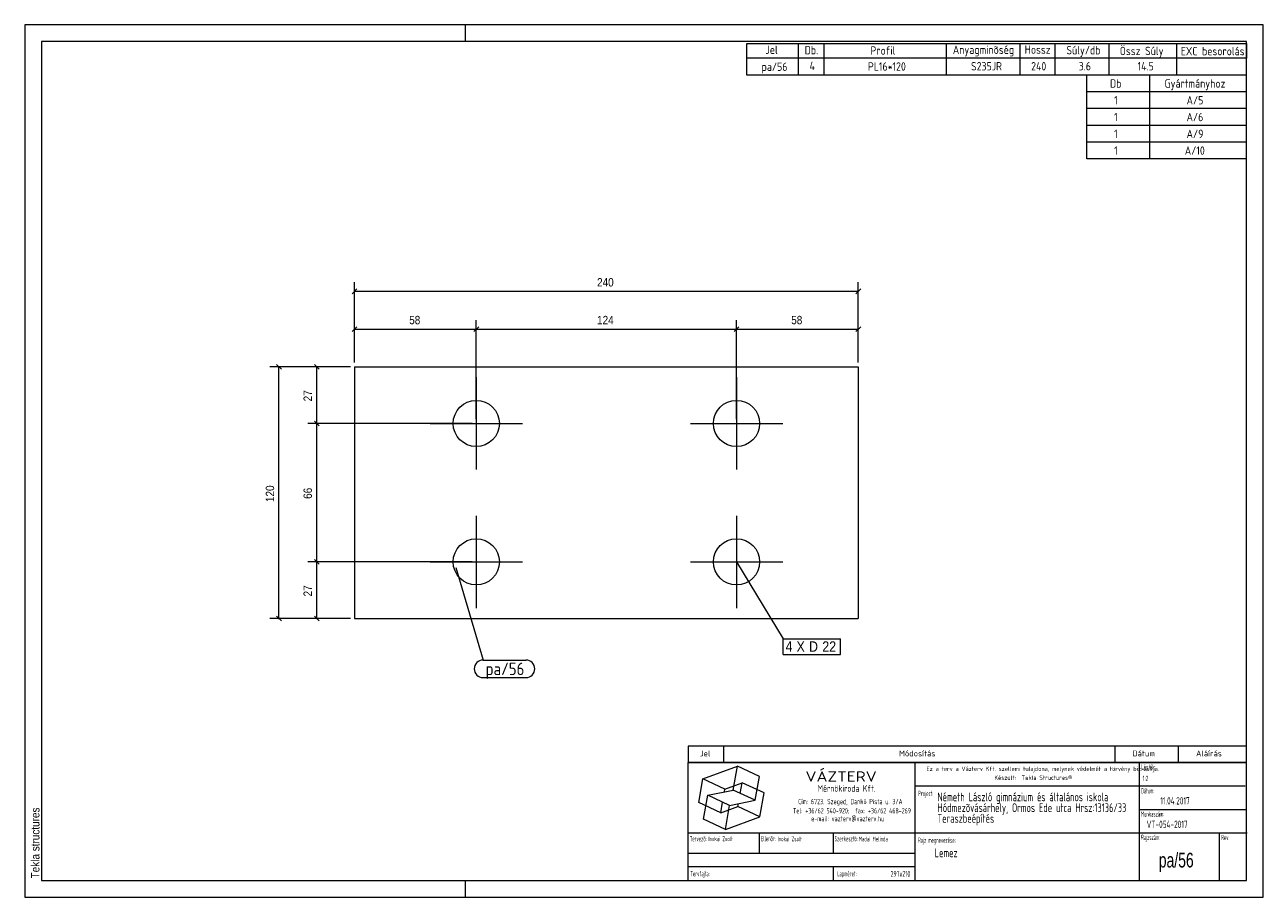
# Model space of a CAD drawing. Header units: millimetres. Extents: x 1 to 296, y 1 to 209.
import ezdxf

# ---------------------------------------------------------------- set-up
doc = ezdxf.new("R2010")
doc.units = ezdxf.units.MM
doc.linetypes.add('XKITLINE00', pattern=[0])
for name, color, linetype, lineweight in [('Bemassung', 1, 'Continuous', 0), ('Schrauben', 7, 'Continuous', 0), ('Schraubenbezeichnung', 5, 'Continuous', 0), ('Teil', 7, 'Continuous', 0), ('Text', 5, 'Continuous', 0), ('Ueberschrift', 7, 'Continuous', 0), ('Zeichnungsrahmen', 3, 'Continuous', 0)]:
    doc.layers.add(name, color=color, linetype=linetype, lineweight=lineweight)
doc.styles.add('ARIAL', font='ARIAL.TTF')
doc.styles.add('ISOCPEUR', font='ISOCPEUR.TTF')
doc.styles.add('ISOCPEUR_BOLD', font='ARIAL.TTF')
doc.styles.add('ISOCPUER', font='ARIAL.TTF')

msp = doc.modelspace()

# ---------------------------------------------------------------- linework, layer by layer
at = {"layer": 'Bemassung', "linetype": 'XKITLINE00', "lineweight": 0}
for p, q in [((79.55, 128.45), (79.55, 147.6)), ((199.55, 128.45), (199.55, 147.6)), ((80.12, 146.02), (78.98, 144.88)), ((79.55, 145.45), (199.55, 145.45)), ((200.12, 146.02), (198.98, 144.88)), ((80.12, 137.02), (78.98, 135.88)), ((79.55, 128.45), (79.55, 138.6)), ((79.55, 136.45), (108.55, 136.45)), ((109.12, 137.02), (107.98, 135.88)), ((109.12, 137.02), (107.98, 135.88)), ((108.55, 114.95), (108.55, 138.6)), ((108.55, 114.95), (108.55, 138.6)), ((108.55, 136.45), (170.55, 136.45)), ((171.12, 137.02), (169.98, 135.88)), ((171.12, 137.02), (169.98, 135.88)), ((170.55, 114.95), (170.55, 138.6)), ((170.55, 114.95), (170.55, 138.6)), ((170.55, 136.45), (199.55, 136.45)), ((200.12, 137.02), (198.98, 135.88)), ((199.55, 128.45), (199.55, 138.6)), ((78.55, 127.45), (59.4, 127.45)), ((60.98, 128.02), (62.12, 126.88)), ((61.55, 67.45), (61.55, 127.45)), ((78.55, 127.45), (68.4, 127.45)), ((69.98, 128.02), (71.12, 126.88)), ((70.55, 113.95), (70.55, 127.45)), ((107.55, 113.95), (68.4, 113.95)), ((107.55, 113.95), (68.4, 113.95)), ((69.98, 114.52), (71.12, 113.38)), ((69.98, 114.52), (71.12, 113.38)), ((70.55, 80.95), (70.55, 113.95)), ((107.55, 80.95), (68.4, 80.95)), ((107.55, 80.95), (68.4, 80.95)), ((69.98, 81.52), (71.12, 80.38)), ((69.98, 81.52), (71.12, 80.38)), ((70.55, 67.45), (70.55, 80.95)), ((60.98, 68.02), (62.12, 66.88)), ((69.98, 68.02), (71.12, 66.88)), ((78.55, 67.45), (59.4, 67.45)), ((78.55, 67.45), (68.4, 67.45))]:
    msp.add_line(p, q, dxfattribs=at)
at = {"layer": 'Bemassung'}
for p in [(79.55, 145.45), (199.55, 145.45), (79.55, 136.45), (108.55, 136.45), (108.55, 136.45), (170.55, 136.45), (170.55, 136.45), (199.55, 136.45), (61.55, 127.45), (70.55, 127.45), (70.55, 113.95), (70.55, 113.95), (70.55, 80.95), (70.55, 80.95), (61.55, 67.45), (70.55, 67.45)]:
    msp.add_point(p, dxfattribs=at)
at = {"layer": 'Schrauben', "linetype": 'XKITLINE00', "lineweight": 0}
for p, q in [((108.55, 124.95), (108.55, 102.95)), ((170.55, 124.95), (170.55, 102.95)), ((97.55, 113.95), (119.55, 113.95)), ((159.55, 113.95), (181.55, 113.95)), ((108.55, 91.95), (108.55, 69.95)), ((170.55, 91.95), (170.55, 69.95)), ((97.55, 80.95), (119.55, 80.95)), ((159.55, 80.95), (181.55, 80.95))]:
    msp.add_line(p, q, dxfattribs=at)
for centre in [(108.55, 113.95), (170.55, 113.95), (108.55, 80.95), (170.55, 80.95)]:
    msp.add_circle(centre, 5.5, dxfattribs=at)
at = {"layer": 'Schraubenbezeichnung', "linetype": 'XKITLINE00', "lineweight": 0}
for p, q in [((170.55, 80.95), (181.62, 62.61)), ((181.62, 62.61), (195.27, 62.61)), ((181.62, 58.91), (181.62, 62.61)), ((195.27, 58.91), (195.27, 62.61)), ((181.62, 58.91), (195.27, 58.91))]:
    msp.add_line(p, q, dxfattribs=at)
at = {"layer": 'Teil', "linetype": 'XKITLINE00', "lineweight": 0}
for p, q in [((79.55, 127.45), (79.55, 67.45)), ((79.55, 127.45), (199.55, 127.45)), ((199.55, 127.45), (199.55, 67.45)), ((79.55, 67.45), (199.55, 67.45))]:
    msp.add_line(p, q, dxfattribs=at)
at = {"layer": 'Text', "linetype": 'XKITLINE00', "lineweight": 0}
for p, q in [((103.7, 79.6), (110.17, 57.55)), ((110.17, 57.55), (120.39, 57.55)), ((110.17, 53.35), (120.39, 53.35))]:
    msp.add_line(p, q, dxfattribs=at)
for centre, start, end in [((110.17, 55.45), 90, 270), ((120.39, 55.45), 270, 90)]:
    msp.add_arc(centre, 2.1, start, end, dxfattribs=at)
at = {"layer": 'Ueberschrift', "linetype": 'XKITLINE00', "lineweight": 0}
for p, q in [((173, 204.54), (292, 204.54)), ((173, 201.04), (173, 204.54)), ((185.3, 201.04), (185.3, 204.54)), ((191.44, 201.04), (191.44, 204.54)), ((220.54, 201.04), (220.54, 204.54)), ((238.09, 201.05), (238.09, 204.55)), ((246.43, 201.04), (246.43, 204.54)), ((259.28, 201.04), (259.28, 204.54)), ((275.4, 201.02), (275.4, 204.52)), ((292, 204.54), (292, 201.04)), ((292, 201.04), (173, 201.04)), ((173, 197), (173, 201)), ((185.3, 197), (185.3, 201)), ((191.44, 197), (191.44, 201)), ((220.54, 197), (220.54, 201)), ((238.09, 197), (238.09, 201)), ((246.43, 197), (246.43, 201)), ((259.28, 197), (259.28, 201)), ((275.41, 197), (275.41, 201)), ((292, 197), (173, 197)), ((254, 193), (254, 197)), ((269, 193), (269, 197)), ((292, 193), (254, 193)), ((254, 189), (254, 193)), ((269, 189), (269, 193)), ((292, 189), (254, 189)), ((254, 185), (254, 189)), ((269, 185), (269, 189)), ((292, 185), (254, 185)), ((254, 181), (254, 185)), ((269, 181), (269, 185)), ((292, 181), (254, 181)), ((254, 177), (254, 181)), ((269, 177), (269, 181)), ((292, 177), (254, 177)), ((159, 37.07), (292, 37.07)), ((159, 37), (159, 33.14)), ((167.4, 37), (167.4, 33.14)), ((260.64, 37.07), (260.64, 33.21)), ((275.76, 37.07), (275.76, 33.21)), ((159, 33.22), (292, 33.22)), ((159, 33.14), (292, 33.14)), ((159, 5), (159, 33.14)), ((213.11, 5), (213.11, 33.14)), ((266.49, 5), (266.49, 33.14)), ((162.55, 29.24), (170.77, 32.23)), ((169.77, 26.55), (170.77, 32.23)), ((176, 29.79), (170.77, 32.23)), ((175, 24.11), (176, 29.79)), ((161.54, 23.55), (162.55, 29.24)), ((167.78, 26.8), (162.55, 29.24)), ((167.66, 26.12), (167.78, 26.8)), ((167.78, 26.8), (171.89, 28.3)), ((171.44, 25.76), (171.89, 28.3)), ((177.12, 25.86), (171.89, 28.3)), ((213.11, 27.54), (291.69, 27.54)), ((162.67, 19.62), (163.67, 25.3)), ((163.67, 25.3), (169.77, 26.55)), ((168.9, 22.86), (163.67, 25.3)), ((166.78, 21.11), (167.22, 23.65)), ((168.9, 22.86), (175, 24.11)), ((175, 24.11), (169.77, 26.55)), ((176.12, 20.17), (177.12, 25.86)), ((166.78, 21.11), (161.54, 23.55)), ((166.78, 21.11), (170.89, 22.61)), ((167.9, 17.18), (168.9, 22.86)), ((170.89, 22.61), (171.01, 23.29)), ((176.12, 20.17), (170.89, 22.61)), ((266.49, 21.94), (292, 21.94)), ((167.9, 17.18), (162.67, 19.62)), ((167.9, 17.18), (176.12, 20.17)), ((159, 16.34), (292.21, 16.34)), ((175.99, 11.48), (175.99, 16.39)), ((193.55, 16.39), (193.55, 11.49)), ((285.52, 16.28), (285.52, 5)), ((159.07, 11.49), (213.14, 11.49)), ((159.04, 8.34), (213.11, 8.34)), ((193.55, 8.31), (193.55, 5.13))]:
    msp.add_line(p, q, dxfattribs=at)
at = {"layer": 'Zeichnungsrahmen', "linetype": 'XKITLINE00', "lineweight": 0}
for p, q in [((296, 209), (1, 209)), ((1, 209), (1, 1)), ((106, 205), (106, 209)), ((296, 1), (296, 209)), ((292, 205), (5, 205)), ((5, 205), (5, 5)), ((292, 5), (292, 205)), ((5, 5), (292, 5)), ((106, 1), (106, 5)), ((1, 1), (296, 1))]:
    msp.add_line(p, q, dxfattribs=at)

# ---------------------------------------------------------------- texts
at = {"layer": 'Bemassung', "style": 'ISOCPUER', "width": 0.85}
for s, p in [('240', (137.32, 146.6)), ('58', (92.57, 137.6)), ('124', (137.32, 137.6)), ('58', (183.57, 137.6))]:
    msp.add_text(s, height=2, dxfattribs=at).set_placement(p)
for s, p in [('27', (69.4, 119.22)), ('120', (60.4, 95.22)), ('66', (69.4, 95.97)), ('27', (69.4, 72.72))]:
    msp.add_text(s, height=2, rotation=90.0002, dxfattribs=at).set_placement(p)
at = {"layer": 'Schraubenbezeichnung', "style": 'ARIAL', "width": 0.85}
for s, p in [('4', (182.22, 59.51)), ('X', (184.83, 59.51)), ('D', (187.8, 59.51)), ('22', (190.96, 59.51))]:
    msp.add_text(s, height=2.5, dxfattribs=at).set_placement(p)
at = {"layer": 'Text', "style": 'ISOCPEUR', "width": 0.85}
msp.add_text('pa/56', height=3, dxfattribs=at).set_placement((110.77, 53.95))
at = {"layer": 'Ueberschrift'}
for s, height, style, width, p in [('Jel', 2, 'ISOCPEUR', 0.85, (177.44, 202.04)), ('Db.', 2, 'ISOCPEUR', 0.85, (186.78, 201.95)), ('Profil', 2, 'ISOCPEUR', 0.85, (202.44, 201.86)), ('Anyagminõség', 2, 'ISOCPEUR', 0.85, (222.06, 202.04)), ('Hossz', 2, 'ISOCPEUR', 0.85, (239.18, 202.08)), ('Súly/db', 2, 'ISOCPEUR', 0.85, (249.11, 201.94)), ('Össz Súly', 2, 'ISOCPEUR', 0.85, (261.83, 201.76)), ('EXC besorolás', 2, 'ISOCPEUR', 0.85, (276.36, 201.71)), ('pa/56', 2, 'ISOCPEUR', 0.85, (176.51, 198)), ('4', 2, 'ISOCPEUR', 0.85, (187.94, 198.19)), ('PL16*120', 2, 'ISOCPEUR', 0.85, (201.83, 198.05)), ('S235JR', 2, 'ISOCPEUR', 0.85, (226.39, 198.11)), ('240', 2, 'ISOCPEUR', 0.85, (240.72, 198.11)), ('3.6', 2, 'ISOCPEUR', 0.85, (252.04, 198.12)), ('14.5', 2, 'ISOCPEUR', 0.85, (266.07, 198.12)), ('Db', 2, 'ISOCPEUR', 0.85, (259.5, 194)), ('Gyártmányhoz', 2, 'ISOCPEUR', 0.85, (272.5, 194)), ('1', 2, 'ISOCPEUR', 0.85, (260.48, 190)), ('A/5', 2, 'ISOCPEUR', 0.85, (277.74, 190)), ('1', 2, 'ISOCPEUR', 0.85, (260.48, 186)), ('A/6', 2, 'ISOCPEUR', 0.85, (277.74, 186)), ('1', 2, 'ISOCPEUR', 0.85, (260.48, 182)), ('A/9', 2, 'ISOCPEUR', 0.85, (277.74, 182)), ('1', 2, 'ISOCPEUR', 0.85, (260.48, 178)), ('A/10', 2, 'ISOCPEUR', 0.85, (277.31, 178)), ('Jel', 1.4, 'ISOCPEUR', 0.85, (161.84, 34.58)), ('Módosítás', 1.4, 'ISOCPEUR', 0.85, (209.25, 34.58)), ('Dátum', 1.4, 'ISOCPEUR', 0.85, (264.86, 34.58)), ('Aláírás', 1.4, 'ISOCPEUR', 0.85, (280, 34.58)), ('Lépték:', 1.26, 'ISOCPEUR', 0.51, (266.96, 31.43)), ('VÁZTERV', 2.45, 'ISOCPEUR', 1.19, (186.96, 28.56)), ('Ez a terv a Vázterv Kft. szellemi tulajdona, melynek védelmét a törvény biztosítja.', 1.05, 'ISOCPEUR', 0.838832, (215.8, 31.11)), ('Készült:  Tekla Structures®', 1.05, 'ISOCPEUR', 0.838832, (231.96, 28.98)), ('1:2', 1.26, 'ISOCPEUR', 0.595, (267.27, 28.7)), ('Mérnökiroda Kft.', 1.61, 'ISOCPEUR', 0.68, (189.86, 26.15)), ('Dátum:', 1.26, 'ISOCPEUR', 0.51, (266.91, 25.76)), ('Cím: 6723. Szeged, Dankó Pista u. 3/A', 1.26, 'ISOCPEUR', 0.68, (185.24, 23.18)), ('Project:', 1.26, 'ISOCPEUR', 0.51, (213.81, 25.12)), ('Németh László gimnázium és általános iskola', 2.1, 'ISOCPEUR', 0.595, (218.39, 23.87)), ('Hódmezõvásárhely, Ormos Ede utca Hrsz:13136/33', 2.1, 'ISOCPEUR', 0.595, (218.4, 21.31)), ('11.04.2017', 1.75, 'ISOCPEUR', 0.595, (271.48, 23.11)), ('Tel: +36/62 540-920;  fax: +36/62 468-269', 1.26, 'ISOCPEUR', 0.68, (183.98, 20.99)), ('Teraszbeépítés', 2.1, 'ISOCPEUR', 0.595, (218.4, 18.75)), ('Munkaszám:', 1.26, 'ISOCPEUR', 0.51, (266.87, 20.23)), ('e-mail: vazterv@vazterv.hu', 1.26, 'ISOCPEUR', 0.68, (188.32, 19.12)), ('VT-054-2017', 1.75, 'ISOCPEUR', 0.595, (268.23, 17.51)), ('Tervezõ:', 1.26, 'ISOCPEUR', 0.51, (159.4, 14.32)), ('Inokai Zsolt', 1.12, 'ISOCPEUR', 0.595, (163.85, 14.37)), ('Ellenõr:', 1.26, 'ISOCPEUR', 0.51, (176.35, 14.35)), ('Inokai Zsolt', 1.12, 'ISOCPEUR', 0.595, (180.32, 14.35)), ('Szerkesztõ:', 1.26, 'ISOCPEUR', 0.51, (193.9, 14.32)), ('Madai Melinda', 1.12, 'ISOCPEUR', 0.595, (199.65, 14.33)), ('Rajz megnevezése:', 1.26, 'ISOCPEUR', 0.51, (213.8, 13.98)), ('Rajzszám:', 1.26, 'ISOCPEUR', 0.51, (266.92, 14.65)), ('Rev:', 1.26, 'ISOCPEUR', 0.51, (285.98, 14.62)), ('Lemez', 2.1, 'ISOCPEUR', 0.595, (217.73, 10.54)), ('pa/56', 3.5, 'ISOCPEUR_BOLD', 0.68, (271.12, 8.1)), ('Tervfajta:', 1.26, 'ISOCPEUR', 0.51, (159.53, 5.99)), ('Lapméret:', 1.26, 'ISOCPEUR', 0.51, (194.51, 5.99)), ('297x210', 1.4, 'ISOCPEUR', 0.595, (207.25, 5.89))]:
    msp.add_text(s, height=height, dxfattribs=dict(at, style=style, width=width)).set_placement(p)
at = {"layer": 'Zeichnungsrahmen', "style": 'ARIAL', "width": 0.85}
msp.add_text('Tekla structures', height=2, rotation=90, dxfattribs=at).set_placement((4.5, 5.5))

doc.saveas('drawing.dxf')
